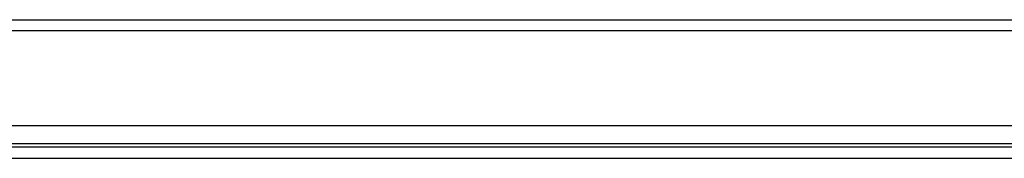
# Model space of a CAD drawing. Header units: inches. Extents: x 28 to 747, y 82 to 346.
# Tile 57 of 246: x 37.11 to 45.78, y 336.25 to 337.47. Entities that reach past the tile are written whole.
import ezdxf

# ---------------------------------------------------------------- set-up
doc = ezdxf.new("R2010")
doc.units = ezdxf.units.IN
doc.header["$MEASUREMENT"] = 0
doc.layers.add('Visible Edges(ANSI)', color=7, linetype='Continuous', lineweight=25)
doc.layers.add('Visible Tangent Edges(ANSI)', color=7, linetype='Continuous', lineweight=25)

msp = doc.modelspace()

# ---------------------------------------------------------------- linework, layer by layer
at = {"layer": 'Visible Edges(ANSI)'}
for p, q in [((28.6416, 337.4714), (100.2466, 337.4714)), ((100.2466, 336.5374), (28.6416, 336.5374)), ((100.3451, 336.3519), (28.5431, 336.3519))]:
    msp.add_line(p, q, dxfattribs=at)
at = {"layer": 'Visible Tangent Edges(ANSI)'}
for p, q in [((100.2466, 337.3724), (28.6416, 337.3724)), ((29.3412, 336.3829), (99.4459, 336.3829)), ((28.5431, 336.2529), (100.3451, 336.2529))]:
    msp.add_line(p, q, dxfattribs=at)

doc.saveas('drawing.dxf')
